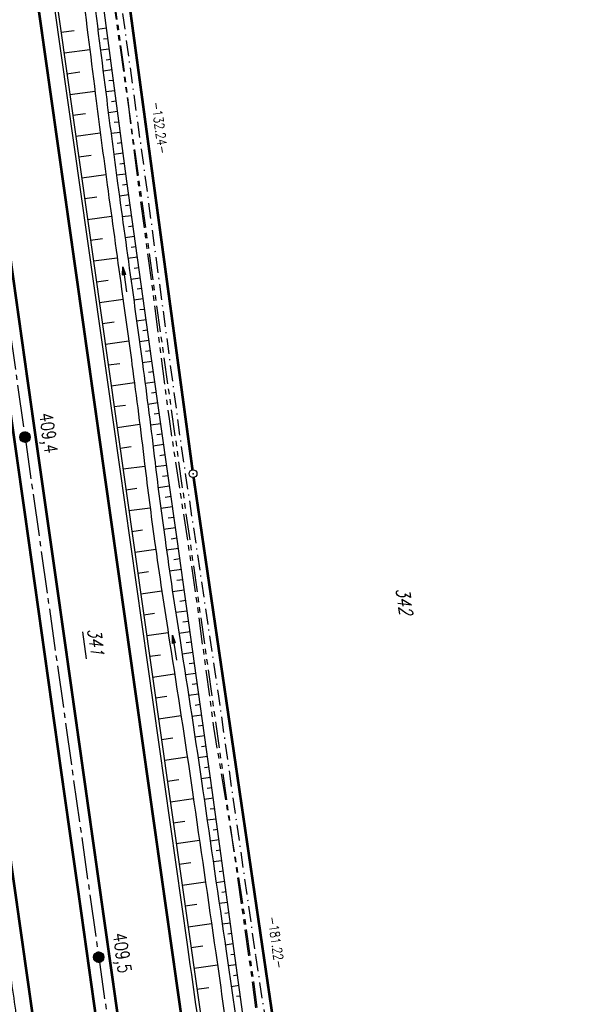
# Model space of a CAD drawing. Extents: x 446388 to 447135, y 445359 to 446567.
# Tile 35 of 80: x 446643 to 446748, y 445703 to 445891. Entities that reach past the tile are written whole.
import ezdxf

# ---------------------------------------------------------------- set-up
doc = ezdxf.new("R2010")
doc.units = 0
doc.header["$LTSCALE"] = 2
doc.header["$MEASUREMENT"] = 0
for name, pattern in [('ACHSE', [5.5, 4, -0.5, 0.5, -0.5]), ('AUSGEZOGEN', [0]), ('BAB-FM2', [2.6, 1.5, -0.5, 0.1, -0.5]), ('PHANTOMX2', [5, 2.5, -0.5, 0.5, -0.5, 0.5, -0.5])]:
    doc.linetypes.add(name, pattern=pattern)
doc.layers.get('0').update_dxf_attribs({"linetype": 'AUSGEZOGEN'})
for name, color, linetype in [('202-ABSTAND', 8, 'AUSGEZOGEN'), ('202-FLSTNR', 8, 'AUSGEZOGEN'), ('202-FLSTNR-BAB', 7, 'AUSGEZOGEN'), ('202-GRENZL-BAB', 7, 'AUSGEZOGEN'), ('202-GRENZP-BAB', 7, 'AUSGEZOGEN'), ('ACHSETOP', 250, 'ACHSE'), ('BAB_FM', 5, 'BAB-FM2'), ('BOESCHG', 250, 'AUSGEZOGEN'), ('FBRTOP', 250, 'AUSGEZOGEN'), ('HEKT_B', 250, 'CONTINUOUS'), ('Lichtwellenleiter COLT', 46, 'PHANTOMX2'), ('Lichtwellenleiter GLH', 46, 'PHANTOMX2'), ('MULDE', 250, 'AUSGEZOGEN'), ('PFEILTOP', 200, 'AUSGEZOGEN')]:
    doc.layers.add(name, color=color, linetype=linetype)
doc.styles.add('ROMANS', font='romans.shx', dxfattribs={"width": 0.8})

# ---------------------------------------------------------------- blocks, each defined once
blk = doc.blocks.new('*X15')
at = {"color": 0}
for p, q in [((212.2338378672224, 257.3935923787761), (213.2417524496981, 258.4015069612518)), ((212.2358318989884, 257.4662970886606), (213.1690477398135, 258.3995129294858)), ((212.2367523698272, 257.3257962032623), (213.3095486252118, 258.3985924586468)), ((212.2437289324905, 257.2620620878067), (213.3732827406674, 258.3916158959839)), ((212.2440325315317, 257.5452083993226), (213.0901364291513, 258.3913122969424)), ((212.2541807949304, 257.201803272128), (213.4335415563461, 258.3811640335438)), ((212.2606187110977, 257.6325052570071), (213.0028395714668, 258.3747261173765)), ((212.2676832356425, 257.1445950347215), (213.4907497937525, 258.3676615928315)), ((212.283919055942, 257.0901201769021), (213.5452246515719, 258.3514257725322)), ((212.2898237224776, 257.732420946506), (212.9029238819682, 258.3455211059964)), ((212.3026459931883, 257.0381364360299), (213.5972083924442, 258.3326988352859)), ((212.3236761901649, 256.9884559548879), (213.6468888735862, 258.3116686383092)), ((212.3425626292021, 257.8558705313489), (212.7794742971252, 258.2927821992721)), ((212.3468627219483, 256.9409318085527), (213.6944130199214, 258.2884821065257)), ((212.3720904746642, 256.8954488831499), (213.739895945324, 258.2632543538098)), ((212.3992698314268, 256.851917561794), (213.7834272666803, 258.2360749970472)), ((212.4283322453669, 256.8102692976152), (213.8250755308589, 258.2070125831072)), ((212.4592271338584, 256.770453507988), (213.864891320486, 258.1761176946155)), ((212.4919197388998, 256.7324354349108), (213.9029093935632, 258.1434250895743)), ((212.5263897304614, 256.6961947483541), (213.9391500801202, 258.1089550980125)), ((212.5626304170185, 256.6617247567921), (213.9736200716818, 258.0727144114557)), ((212.6006484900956, 256.6290321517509), (214.0063126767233, 258.0346963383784)), ((212.6404642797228, 256.5981372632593), (214.0372075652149, 257.9948805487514)), ((212.6821125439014, 256.5690748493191), (214.0662699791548, 257.9532322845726)), ((212.7256438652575, 256.5418954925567), (214.0934493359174, 257.9097009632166)), ((212.7711267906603, 256.5166677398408), (214.1186770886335, 257.8642180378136)), ((212.8186509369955, 256.4934812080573), (214.1418636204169, 257.8166938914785)), ((212.8683314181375, 256.4724510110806), (214.1628938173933, 257.7670134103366)), ((212.9203151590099, 256.4537240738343), (214.1816207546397, 257.7150296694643)), ((212.9747900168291, 256.437488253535), (214.197856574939, 257.6605548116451)), ((213.0319982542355, 256.4239858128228), (214.2113590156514, 257.6033465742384)), ((213.0922570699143, 256.4135339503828), (214.2218108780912, 257.5430877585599)), ((213.1559911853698, 256.4065573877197), (214.2287874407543, 257.4793536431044)), ((213.2237873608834, 256.4036428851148), (214.2317019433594, 257.4115574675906)), ((213.2964920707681, 256.4056369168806), (214.2297079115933, 257.3388527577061)), ((213.3754033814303, 256.4138375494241), (214.22150727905, 257.2599414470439)), ((213.4627002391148, 256.4304237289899), (214.2049210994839, 257.1726445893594)), ((213.5626159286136, 256.4596287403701), (214.1757160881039, 257.0727288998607)), ((213.6860655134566, 256.5123676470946), (214.1229771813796, 256.9492793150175))]:
    blk.add_line(p, q, dxfattribs=at)
blk = doc.blocks.new('SRMAST2')
at = {"color": 0}
blk.add_circle((0, 0), 0.9989724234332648, dxfattribs=at)
blk.add_point((0, 0), dxfattribs=at)
blk.add_blockref('*X15', (-213.2327699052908, -257.4025749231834))
blk = doc.blocks.new('PFEIL2')
at = {"color": 0}
for p, q in [((0.8796887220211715, 0.0024565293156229), (-2.401395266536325, -0.0115320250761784)), ((0.8808543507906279, -0.2709205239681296), (0.8785230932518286, 0.2758335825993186)), ((0.8785230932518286, 0.2758335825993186), (2.429089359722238, 0.0090619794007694)), ((0.9110887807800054, 0.2702307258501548), (0.8785706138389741, 0.2646884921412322)), ((0.9651190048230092, 0.2609349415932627), (0.8786494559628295, 0.2461975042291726)), ((1.01914922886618, 0.2516391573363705), (0.8787282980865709, 0.2277065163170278)), ((1.073179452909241, 0.24234337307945), (0.8788071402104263, 0.2092155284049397)), ((1.127209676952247, 0.2330475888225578), (0.8788859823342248, 0.1907245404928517)), ((1.181239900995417, 0.2237518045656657), (0.8789648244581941, 0.1722335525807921)), ((1.235270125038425, 0.2144560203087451), (0.8790436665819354, 0.1537425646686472)), ((1.289300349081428, 0.2051602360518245), (0.8791225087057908, 0.1352515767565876)), ((1.34333057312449, 0.195864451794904), (0.8792013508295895, 0.1167605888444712)), ((1.397360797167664, 0.1865686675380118), (0.8792801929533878, 0.0982696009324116)), ((1.451391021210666, 0.1772728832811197), (0.8793590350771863, 0.0797786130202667)), ((1.505421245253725, 0.1679770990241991), (0.8794378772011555, 0.0612876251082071)), ((1.559451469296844, 0.1586813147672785), (0.8795167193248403, 0.0427966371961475)), ((1.613481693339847, 0.1493855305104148), (0.8795955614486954, 0.024305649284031)), ((1.66751191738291, 0.140089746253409), (0.8796744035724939, 0.005814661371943)), ((1.721542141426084, 0.1307939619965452), (0.8797532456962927, -0.0126763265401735)), ((1.775572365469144, 0.1214981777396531), (0.8798320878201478, -0.0311673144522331)), ((1.82960258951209, 0.1122023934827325), (0.8799109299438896, -0.0496583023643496)), ((1.883632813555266, 0.1029066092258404), (0.8799897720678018, -0.0681492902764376)), ((1.937663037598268, 0.0936108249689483), (0.8800686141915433, -0.08664027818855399)), ((1.991693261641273, 0.0843150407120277), (0.8801474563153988, -0.105131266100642)), ((2.045723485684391, 0.0750192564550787), (0.8802262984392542, -0.1236222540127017)), ((2.099753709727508, 0.0657234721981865), (0.8803051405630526, -0.1421132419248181)), ((2.153783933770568, 0.056427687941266), (0.8803839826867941, -0.1606042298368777)), ((2.207814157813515, 0.0471319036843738), (0.8804628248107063, -0.1790952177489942)), ((2.261844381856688, 0.0378361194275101), (0.8805416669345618, -0.1975862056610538)), ((2.31587460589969, 0.0285403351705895), (0.8806205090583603, -0.2160771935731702)), ((2.36990482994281, 0.0192445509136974), (0.8806993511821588, -0.2345681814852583)), ((2.423935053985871, 0.009948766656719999), (0.8807781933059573, -0.2530591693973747)), ((2.429089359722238, 0.0090619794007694), (0.8808543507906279, -0.2709205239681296))]:
    blk.add_line(p, q, dxfattribs=at)
blk = doc.blocks.new('GST')
at = {"color": 0}
blk.add_circle((0, 0), 0.75, dxfattribs=at)
blk.add_point((0, 0), dxfattribs=at)

msp = doc.modelspace()

# ---------------------------------------------------------------- linework, layer by layer
at = {"layer": '202-FLSTNR-BAB'}
msp.add_line((446654.5627706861, 445774.146572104), (446655.2887641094, 445769.0243596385), dxfattribs=at)
at = {"layer": '202-GRENZL-BAB', "const_width": 0.5, "flags": 128}
for points in [[(446675.5191180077, 445805.0130595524), (446657.9609612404, 445934.5660794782)], [(446701.7907965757, 445625.7115391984), (446675.7286256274, 445803.5277624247)]]:
    msp.add_lwpolyline(points, dxfattribs=at)
at = {"layer": 'ACHSETOP'}
msp.add_lwpolyline([(446545.2282277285, 446505.5007569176), (446552.414, 446454.803), (446566.447, 446355.792), (446583.989, 446232.029), (446601.53, 446108.266), (446619.072, 445984.503), (446643.63, 445811.235), (446657.6629999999, 445712.224), (446689.238, 445489.451), (446703.271, 445390.44), (446704.5051978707, 445381.7321656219)], dxfattribs=at)
at = {"layer": 'BAB_FM', "flags": 128}
msp.add_lwpolyline([(446652.4445272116, 445964.0068936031), (446655.1558541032, 445944.1912758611), (446655.8999466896, 445938.2367543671), (446659.6363996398, 445910.4864585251), (446666.4642207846, 445860.954440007), (446673.0940262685, 445811.3943181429), (446680.4456895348, 445761.9366245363), (446687.5276557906, 445712.4411449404)], dxfattribs=at)
at = {"layer": 'BAB_FM'}
msp.add_lwpolyline([(446687.5130623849, 445712.5431374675), (446695.0485317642, 445663.0074881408), (446701.0652325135, 445623.4605626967), (446700.6911328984, 445614.8023943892), (446704.3386263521, 445599.6846317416), (446709.2982210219, 445564.0277611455), (446716.1260421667, 445514.4957426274), (446720.5017137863, 445481.7860621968), (446722.7558476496, 445464.9356207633), (446729.8806922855, 445415.4457572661), (446733.8936162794, 445385.8975138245)], dxfattribs=at)
at = {"layer": 'BOESCHG'}
for p, q in [((446650.4987910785, 445888.3407625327), (446652.9766336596, 445888.674171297)), ((446659.1522014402, 445889.0708268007), (446657.493109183, 445888.8513252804)), ((446659.4145199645, 445887.0881041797), (446658.5793199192, 445886.9776053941)), ((446651.060708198, 445884.3799795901), (446655.9591041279, 445885.0397768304)), ((446659.6768384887, 445885.1053815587), (446657.9947997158, 445884.8828441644)), ((446659.9391570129, 445883.1226589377), (446659.0921528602, 445883.0105984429)), ((446660.2014755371, 445881.1399363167), (446658.4951668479, 445880.9141879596)), ((446651.6226249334, 445880.4191993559), (446654.044522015, 445880.7457660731)), ((446660.4637940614, 445879.1572136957), (446659.6043240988, 445879.0435039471)), ((446652.1846340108, 445876.4577682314), (446656.9586374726, 445877.1035103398)), ((446660.7261125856, 445877.1744910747), (446658.9942105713, 445876.9453566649)), ((446660.9884311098, 445875.1917684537), (446660.1158877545, 445875.0763290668)), ((446652.7466868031, 445872.4960289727), (446655.1168234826, 445872.8179573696)), ((446661.2507496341, 445873.2090458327), (446659.49430799, 445872.9766647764)), ((446661.5130681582, 445871.2263232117), (446660.6304752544, 445871.1095542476)), ((446653.3086592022, 445868.5348563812), (446657.9665938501, 445869.1690668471)), ((446661.7753866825, 445869.2436005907), (446660.0040674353, 445869.0092511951)), ((446662.0377052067, 445867.2608779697), (446661.1502842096, 445867.1434702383)), ((446653.8707672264, 445864.572727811), (446656.1966672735, 445864.8911728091)), ((446662.3000237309, 445865.2781553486), (446660.5242696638, 445865.0432192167)), ((446662.5623422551, 445863.2954327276), (446661.6753145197, 445863.1780770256)), ((446654.4327651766, 445860.6113751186), (446659.0148709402, 445861.2406728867)), ((446662.8246607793, 445861.3127101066), (446661.0549145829, 445861.078568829)), ((446663.0909139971, 445859.3305274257), (446662.2082798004, 445859.2079715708)), ((446654.9949211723, 445856.6489084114), (446657.2864676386, 445856.9657515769)), ((446663.3659797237, 445857.3495330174), (446661.5960808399, 445857.1037783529)), ((446663.6410454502, 445855.368538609), (446662.7541213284, 445855.2453870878)), ((446655.5570130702, 445852.6868935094), (446660.0959221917, 445853.3178177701)), ((446663.9161111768, 445853.3875442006), (446662.1389947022, 445853.1407873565)), ((446664.1911769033, 445851.4065497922), (446663.3013251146, 445851.2829917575)), ((446656.1189482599, 445848.7259831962), (446658.3864859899, 445849.0417413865)), ((446664.4662426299, 445849.4255553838), (446662.6846330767, 445849.1781746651)), ((446664.7413083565, 445847.4445609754), (446663.8498911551, 445847.3207855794)), ((446656.6808848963, 445844.7650626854), (446661.1891502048, 445845.3939949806)), ((446665.016374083, 445845.4635665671), (446663.2329959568, 445845.2159402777)), ((446665.2914398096, 445843.4825721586), (446664.3998194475, 445843.3587685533)), ((446665.5665055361, 445841.5015777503), (446663.7840833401, 445841.2540841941)), ((446657.2427432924, 445840.8046936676), (446659.4914118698, 445841.118412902)), ((446665.8415712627, 445839.5205833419), (446664.9510903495, 445839.3969379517)), ((446657.8045293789, 445836.8448343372), (446662.2925573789, 445837.4699627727)), ((446666.1166369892, 445837.5395889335), (446664.3364658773, 445837.2924079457)), ((446666.3917027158, 445835.5585945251), (446665.5013583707, 445835.4349680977)), ((446658.366229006, 445832.8855844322), (446660.5949362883, 445833.1948882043)), ((446666.6667684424, 445833.5776001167), (446664.8842538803, 445833.3300937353)), ((446666.9418341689, 445831.5966057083), (446666.0490098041, 445831.4726349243)), ((446658.9279777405, 445828.9259883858), (446663.3843481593, 445829.5428810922)), ((446667.2168998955, 445829.6156112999), (446665.4268086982, 445829.3670528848)), ((446667.4919656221, 445827.6346168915), (446666.5940446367, 445827.5099384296)), ((446659.4895670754, 445824.9675719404), (446661.6911946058, 445825.2703548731)), ((446667.7673164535, 445825.6536662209), (446665.965004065, 445825.3968074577)), ((446668.0494975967, 445823.6736728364), (446667.1401921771, 445823.544082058)), ((446660.0516746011, 445821.0084280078), (446664.4526624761, 445821.6112602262)), ((446668.33167874, 445821.6936794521), (446666.4936716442, 445821.4317336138)), ((446668.6138598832, 445819.7136860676), (446667.6836083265, 445819.5811101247)), ((446660.6135740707, 445817.0507494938), (446662.7750557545, 445817.3441166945)), ((446668.8960410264, 445817.7336926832), (446667.009941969, 445817.46489296)), ((446669.1782221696, 445815.7536992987), (446668.2208246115, 445815.6172546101)), ((446661.1756399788, 445813.0918986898), (446665.4759933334, 445813.6724689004)), ((446669.4604033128, 445813.7737059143), (446667.513811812, 445813.4962850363)), ((446669.742584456, 445811.7937125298), (446668.7518402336, 445811.6525154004)), ((446670.0247655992, 445809.8137191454), (446668.0052793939, 445809.5259095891)), ((446661.7379114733, 445809.1315998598), (446663.8469266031, 445809.416248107)), ((446670.3069467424, 445807.833725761), (446669.2766542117, 445807.6868923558)), ((446670.5891278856, 445805.8537323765), (446668.4850962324, 445805.5538737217)), ((446662.3003590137, 445805.1700610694), (446666.4491014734, 445805.7323640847)), ((446670.8713090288, 445803.8737389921), (446669.799459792, 445803.7209830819)), ((446662.8628134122, 445801.2084739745), (446664.9211722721, 445801.4887032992)), ((446671.1534901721, 445801.8937456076), (446668.9752497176, 445801.5833109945)), ((446671.4356713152, 445799.9137522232), (446670.3318421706, 445799.7564386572)), ((446663.4256080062, 445797.24449075), (446667.444780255, 445797.7989790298)), ((446671.7178524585, 445797.9337588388), (446669.4858998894, 445797.6156693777)), ((446672.0000336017, 445795.9537654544), (446670.8744717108, 445795.7933546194)), ((446663.9884509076, 445793.2801672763), (446666.0140258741, 445793.5637074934)), ((446672.2822147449, 445793.9737720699), (446670.0170424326, 445793.6509482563)), ((446672.5643958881, 445791.9937786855), (446671.4273464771, 445791.8317306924)), ((446664.5509974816, 445789.3179309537), (446668.5216585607, 445789.877647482)), ((446672.8423265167, 445790.0131823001), (446670.5672605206, 445789.6944911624)), ((446673.1197774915, 445788.0325205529), (446671.9843250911, 445787.8734664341)), ((446665.1138038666, 445785.3538646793), (446667.1318433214, 445785.6421932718)), ((446673.3972284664, 445786.0518588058), (446671.1343773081, 445785.734878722)), ((446673.6746794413, 445784.0711970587), (446672.5492269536, 445783.9135437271)), ((446665.6763349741, 445781.3917372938), (446669.6669482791, 445781.9656078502)), ((446673.9521304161, 445782.0905353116), (446671.7170643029, 445781.7774473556)), ((446674.229581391, 445780.1098735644), (446673.1219141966, 445779.9547115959)), ((446666.2391085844, 445777.4279018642), (446668.2729539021, 445777.7240006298)), ((446674.5070323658, 445778.1292118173), (446672.3153227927, 445777.8221972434)), ((446674.7844833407, 445776.1485500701), (446673.7023876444, 445775.9969701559)), ((446666.8017480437, 445773.4650113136), (446670.8741779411, 445774.0631383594)), ((446675.0619343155, 445774.167888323), (446672.9291547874, 445773.8691286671)), ((446675.3393852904, 445772.1872265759), (446674.2905084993, 445772.0402999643)), ((446675.6168362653, 445770.2065648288), (446673.5536782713, 445769.917557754)), ((446667.3641368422, 445769.5038862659), (446669.4329611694, 445769.8085513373)), ((446675.8942872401, 445768.2259030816), (446674.879127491, 445768.0836995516)), ((446667.9264961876, 445765.5429686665), (446672.1178152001, 445766.1613908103)), ((446676.171738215, 445766.2452413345), (446674.1725001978, 445765.9651881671)), ((446676.4491891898, 445764.2645795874), (446675.4642324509, 445764.1266068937)), ((446668.4887419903, 445761.5828507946), (446670.6000948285, 445761.8941470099)), ((446676.7266401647, 445762.2839178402), (446674.784294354, 445762.0118341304)), ((446677.0040911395, 445760.3032560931), (446676.0458236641, 445760.1690220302)), ((446669.0508158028, 445757.6239443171), (446673.3363238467, 445758.2528504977)), ((446677.2815421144, 445758.322594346), (446675.389061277, 445758.0574957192)), ((446677.5589930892, 445756.3419325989), (446676.6239013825, 445756.2109449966)), ((446669.6128514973, 445753.6653063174), (446671.7618524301, 445753.9789506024)), ((446677.8364440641, 445754.3612708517), (446675.9868014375, 445754.1021729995)), ((446678.1138950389, 445752.3806091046), (446677.1984658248, 445752.2523758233)), ((446670.1750170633, 445749.7057535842), (446674.5268461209, 445750.3393340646)), ((446678.3913460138, 445750.3999473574), (446676.5775152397, 445750.145866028)), ((446678.6687969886, 445748.4192856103), (446677.7695171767, 445748.2933145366)), ((446670.7370979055, 445745.7467975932), (446672.9140856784, 445746.0623624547)), ((446678.9462479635, 445746.4386238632), (446677.1612030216, 445746.1885748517)), ((446679.2236989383, 445744.4579621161), (446678.3370555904, 445744.3337611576)), ((446671.2994747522, 445741.7871136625), (446675.689461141, 445742.4222546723)), ((446679.4961403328, 445742.4766036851), (446677.7375853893, 445742.2361373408)), ((446679.7671006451, 445740.4950435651), (446678.8962313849, 445740.3759601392)), ((446680.0380609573, 445738.5134834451), (446678.312913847, 445738.2775853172)), ((446671.8622692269, 445737.8279199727), (446674.0590058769, 445738.1447134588)), ((446680.3090212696, 445736.5319233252), (446679.454630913, 445736.4150932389)), ((446672.425086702, 445733.8685644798), (446676.839663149, 445734.5034725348)), ((446680.5799815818, 445734.5503632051), (446678.8873422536, 445734.3189102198)), ((446680.850941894, 445732.5688030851), (446680.0125804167, 445732.4541648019)), ((446672.9879709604, 445729.9087391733), (446675.1985749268, 445730.2262925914)), ((446681.1219022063, 445730.5872429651), (446679.4608706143, 445730.3601120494)), ((446681.3928625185, 445728.6056828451), (446680.5700798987, 445728.4931748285)), ((446673.550817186, 445725.9491814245), (446677.9861447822, 445726.5850164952)), ((446681.6638228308, 445726.6241227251), (446680.0334989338, 445726.4011908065)), ((446681.934783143, 445724.6425626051), (446681.1271293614, 445724.5321233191)), ((446674.113715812, 445721.9892550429), (446676.3341686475, 445722.3073007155)), ((446682.2057434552, 445722.6610024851), (446680.605227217, 445722.4421464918)), ((446682.4767037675, 445720.6794423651), (446681.683728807, 445720.5710102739)), ((446674.6765899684, 445718.0295008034), (446679.1289854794, 445718.6663434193)), ((446682.7476640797, 445718.6978822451), (446681.1760554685, 445718.4829791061)), ((446683.018624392, 445716.7163221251), (446682.2398782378, 445716.6098356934)), ((446675.2394592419, 445714.0697809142), (446677.4669509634, 445714.3879061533)), ((446683.2895847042, 445714.7347620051), (446681.7459836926, 445714.5236886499)), ((446683.5605450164, 445712.7532018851), (446682.7955676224, 445712.6485982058)), ((446675.8023563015, 445710.1098655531), (446680.2680657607, 445710.7470852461)), ((446683.8315053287, 445710.7716417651), (446682.3147668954, 445710.5642416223)), ((446684.1024656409, 445708.7900816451), (446683.3504672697, 445708.6872527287)), ((446676.3652029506, 445706.1503048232), (446678.5968305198, 445706.4680969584)), ((446684.3734259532, 445706.8085215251), (446682.8816962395, 445706.6045410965)), ((446684.6443862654, 445704.8269614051), (446683.9044175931, 445704.7257774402))]:
    msp.add_line(p, q, dxfattribs=at)
for points in [[(446643.605, 445936.933), (446659.479, 445825.042), (446671.14, 445742.909), (446682.922, 445660.024), (446688.2752053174, 445621.7184374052)], [(446685.942, 445695.33), (446679.286, 445744.006), (446672.592, 445791.7929999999), (446667.755, 445825.7329999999), (446663.005, 445859.942), (446654.956, 445920.78), (446651.9829999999, 445936.516)]]:
    msp.add_lwpolyline(points, dxfattribs=at)
at = {"layer": 'FBRTOP'}
for points in [[(446576.449, 446163.7279999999, -0.0001317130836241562), (446578.3434032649, 446150.3840606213, -0.0001570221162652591), (446579.926, 446139.19, -0.0005090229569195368), (446581.8891302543, 446125.1696231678, 0.0006575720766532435), (446583.412, 446114.317, 5.936133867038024e-05), (446585.1702453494, 446101.9162259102, 6.089912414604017e-05), (446586.887, 446089.829, 6.977791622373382e-07), (446588.956703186, 446075.2696380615, 9.802679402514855e-07), (446590.43, 446064.906, 8.395429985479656e-06), (446592.183, 446052.5765, -6.822311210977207e-06), (446593.936, 446040.247, -0.0004195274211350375), (446595.4059863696, 446029.8443984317, 0.0003077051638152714), (446597.407, 446015.661, 0.0003868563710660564), (446598.7009018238, 446006.5808881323, -0.0002254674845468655), (446600.926, 445991.002, -0.0001194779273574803), (446601.2349074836, 445988.828491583, -0.0001442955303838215)], [(446562.0600047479, 446507.8863977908), (446569.2457696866, 446457.1886926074, -2.336250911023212e-06), (446576.2622764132, 446407.6831451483, 1.230635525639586e-06), (446583.2787831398, 446358.1775976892, 2.160666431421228e-06), (446592.0497750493, 446296.2961547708, -1.826915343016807e-06), (446600.8207669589, 446234.4147118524, -2.133504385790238e-06), (446609.591276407, 446172.5331451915, 2.553164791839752e-06), (446618.3617858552, 446110.6515785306, 1.407254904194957e-06), (446627.1327764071, 446048.7701451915, -1.529541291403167e-06), (446635.9037669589, 445986.8887118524, -3.719295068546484e-07), (446649.1676864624, 445893.3060302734, -4.367953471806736e-07), (446660.4617773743, 445813.6206383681), (446674.4947831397, 445714.6095976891, 1.153891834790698e-06), (446678.7922363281, 445684.2890625, 5.587052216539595e-07), (446687.6679643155, 445621.668058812)], [(446615.9269409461, 445884.8864111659, 1.365095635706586e-06), (446616.8608531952, 445878.2722091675, 3.863485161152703e-06), (446618.356, 445867.684, 2.184585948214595e-05), (446620.7060956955, 445851.0474619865, 4.520046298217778e-05), (446621.843, 445843.007, 0.0002832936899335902), (446623.592, 445830.696, -0.0001140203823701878), (446625.341, 445818.385, -2.371343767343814e-05), (446627.8737533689, 445800.521920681, -6.24057756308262e-05), (446628.835, 445793.734, -3.045293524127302e-05), (446630.5805, 445781.3915, 1.63673068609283e-05), (446632.326, 445769.049, 1.148007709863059e-05), (446633.7410020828, 445759.0474815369, 7.82696858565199e-06), (446635.817, 445744.378, 0.0002023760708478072), (446637.566, 445732.0564999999, -0.0002978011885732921), (446639.315, 445719.735, -0.0002110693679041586), (446641.0405, 445707.4895, 8.38977786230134e-05), (446642.766, 445695.244, 3.580953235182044e-05), (446644.8987829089, 445680.1342844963, 5.540626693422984e-05), (446646.279, 445670.369), (446649.785, 445645.696, 0.000223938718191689), (446650.9009930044, 445637.8675692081, 0.0001099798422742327), (446653.184, 445621.929)]]:
    msp.add_lwpolyline(points, format="xyb", dxfattribs=at)
at = {"layer": 'FBRTOP', "const_width": 0.5}
for points in [[(446559.0896911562, 446507.4654023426), (446566.275457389, 446456.7676880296, -2.336249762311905e-06), (446573.2919629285, 446407.2621489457, 1.230635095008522e-06), (446580.3084684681, 446357.7566098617, 2.160667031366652e-06), (446589.0794618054, 446295.8751568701, -1.826915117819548e-06), (446597.8504551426, 446233.9937038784, -2.133503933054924e-06), (446606.6209629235, 446172.1121489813, 2.553164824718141e-06), (446615.3914707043, 446110.2305940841, 1.407255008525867e-06), (446624.1624629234, 446048.3491489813, -1.529541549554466e-06), (446632.9334551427, 445986.4677038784, -3.128866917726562e-07), (446646.1973876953, 445892.8850097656, -3.674553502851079e-07), (446657.49146372, 445813.1996433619), (446671.524468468, 445714.1886098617, 1.764377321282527e-06), (446687.3119641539, 445602.8021403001, -1.764376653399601e-06), (446703.0994598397, 445491.4156707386), (446717.1324684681, 445392.4046098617, 5.907165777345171e-07), (446718.3666505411, 445383.6968095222, 3.759103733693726e-07)], [(446531.3667643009, 446503.5361114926), (446538.552542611, 446452.8383119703, -2.336241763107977e-06), (446545.5690370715, 446403.3328510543, 1.230633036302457e-06), (446552.5855315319, 446353.8273901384, 2.160668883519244e-06), (446561.3565381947, 446291.9458431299, -1.826918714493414e-06), (446570.1275448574, 446230.0642961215, -2.133501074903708e-06), (446578.8980370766, 446168.1828510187, 2.553162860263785e-06), (446587.6685292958, 446106.3014059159, 1.407257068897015e-06), (446596.4395370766, 446044.4198510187, -1.529540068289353e-06), (446605.2105448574, 445982.5382961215, -3.327993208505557e-07), (446618.4744873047, 445888.9555053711, -3.908413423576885e-07), (446629.76853628, 445809.2703566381), (446643.8015315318, 445710.2593901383, 1.764378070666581e-06), (446659.5890358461, 445598.8728596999, -1.764377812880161e-06), (446675.3765401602, 445487.4863292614), (446689.4095315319, 445388.4753901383, 5.613166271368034e-07), (446690.6437231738, 445379.7675185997, 3.572012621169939e-07)]]:
    msp.add_lwpolyline(points, format="xyb", dxfattribs=at)
at = {"layer": 'FBRTOP', "const_width": 0.5, "flags": 128}
msp.add_lwpolyline([(446543.1123484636, 446505.2008641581), (446545.748, 446486.556), (446552.8579999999, 446436.779), (446559.823, 446387.724), (446566.885, 446338.1079999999), (446573.771, 446289.635), (446580.746, 446240.241), (446587.914, 446189.717), (446594.854, 446140.825), (446601.7279999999, 446092.1029999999), (446608.815, 446042.03), (446615.846, 445992.42), (446622.77, 445943.678), (446629.777, 445894.145), (446636.7720000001, 445844.7), (446643.697, 445796.011), (446650.718, 445746.153), (446654.062, 445722.676), (446657.67, 445696.946), (446664.652, 445647.751), (446669.823, 445611.375), (446669.8529999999, 445611.112)], dxfattribs=at)
msp.add_lwpolyline([(446630.289, 445919.886, -0.0001981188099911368), (446634.9956640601, 445886.8801105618, -0.0003961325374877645), (446637.33, 445870.37, -1.553143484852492e-05), (446643.9769716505, 445823.0769451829, 0.0003066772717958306), (446644.315, 445820.682, 0.0003753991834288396), (446647.970079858, 445795.0384376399, -0.0004115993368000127), (446651.302, 445771.65, -6.279507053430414e-05), (446654.7155, 445747.525, 0.0001313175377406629), (446658.129, 445723.4, 4.169272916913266e-06), (446661.9738764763, 445696.2792167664, 4.886243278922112e-06), (446665.255, 445673.138), (446672.275, 445623.645, 0.0001472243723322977), (446672.5521514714, 445621.6951346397, 2.866767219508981e-05), (446673.979, 445611.682)], format="xyb", dxfattribs=at)
at = {"layer": 'Lichtwellenleiter COLT', "flags": 128}
msp.add_lwpolyline([(446576.7389773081, 446509.9669123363), (446577.6390000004, 446501.216), (446598.1359999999, 446349.1880000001), (446617.5789999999, 446210.25), (446630.7970000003, 446114.057), (446647.3780000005, 445992.5499999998), (446652.8569999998, 445942.1160000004), (446654.2800000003, 445935.1359999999), (446656.7510000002, 445920.4450000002), (446656.7510000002, 445920.4450000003), (446686.7390000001, 445708.648), (446691.8300000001, 445670.1880000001), (446697.6229999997, 445626.4270000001), (446699.5080000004, 445610.0810000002), (446701.1239999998, 445599.8859999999), (446704.4879999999, 445583.9570000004), (446719.0760000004, 445473.0099999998), (446719.0760000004, 445473.0099999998), (446725.2949999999, 445429.534), (446728.5010000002, 445410.3490000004), (446732.1092303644, 445385.6446050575)], dxfattribs=at)
at = {"layer": 'Lichtwellenleiter GLH', "flags": 128}
msp.add_lwpolyline([(446576.6263017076, 446509.950942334), (446579.6310000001, 446488.7520000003), (446582.6940000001, 446465.6950000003), (446587.2460000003, 446432.784), (446590.9349999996, 446404.9400000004), (446594.7259999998, 446378.784), (446600.4309999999, 446337.7850000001), (446602.0189999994, 446324.7679999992), (446604.1349999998, 446307.4220000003), (446607.7379999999, 446280.875), (446612.9110000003, 446245.6540000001), (446612.9110000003, 446245.6540000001), (446615.6600000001, 446225.7020000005), (446624.5669999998, 446163.1470000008), (446631.2149999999, 446116.4789999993), (446636.727, 446076.8379999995), (446640.2239999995, 446050.4550000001), (446641.2080000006, 446045.2220000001), (446645.1780000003, 446012.3370000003), (446650.2120000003, 445973.1679999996), (446651.9569999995, 445955.2000000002), (446656.2276514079, 445926.8255386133), (446657.1979999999, 445920.2920000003), (446658.1689999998, 445911.6779999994), (446662.3310000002, 445882.2400000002), (446664.8380000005, 445861.9920000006), (446667.8820000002, 445839.3420000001), (446671.0439999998, 445814.7039999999), (446676.0449999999, 445781.7549999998), (446679.5189999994, 445756.0240000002), (446684.8669999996, 445723.7410000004), (446689.3949999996, 445691.0989999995), (446694.7620000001, 445648.4550000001), (446697.7133840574, 445624.4033840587), (446702.6979999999, 445593.4770000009), (446704.091, 445590.8689999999), (446705.6600000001, 445578.5310000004), (446706.2580000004, 445574.6100000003), (446706.2099999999, 445571.3110000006), (446708.3839999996, 445551.2110000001), (446713.0410000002, 445519.3110000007), (446713.0410000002, 445519.3110000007), (446719.2779999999, 445473.7879999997), (446728.1940000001, 445417.6150000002), (446732.7410000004, 445387.4920000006), (446732.9204527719, 445385.7595831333)], dxfattribs=at)
at = {"layer": 'MULDE'}
for points in [[(446649.0580438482, 445935.4900107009, -0.001442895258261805), (446651.1023235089, 445922.7256910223, -0.006839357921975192), (446651.4852530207, 445920.0517895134, -0.0009421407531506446), (446657.1912659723, 445875.2502935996, 0.002645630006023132), (446659.2791496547, 445859.2910348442, 0.0008631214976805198), (446662.0248758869, 445839.3901603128, -0.001196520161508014), (446663.9949705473, 445825.0403563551, -0.003728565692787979), (446666.3970356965, 445806.1663060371, 0.004788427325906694), (446668.3025460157, 445791.4431562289, 0.004769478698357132), (446671.1677590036, 445772.2018102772, -0.003206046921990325), (446675.5134274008, 445743.6319650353, -0.0004385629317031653), (446679.9368699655, 445713.0531524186, -0.0006370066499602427), (446682.9368168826, 445691.9952237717, -0.001111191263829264), (446685.0801696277, 445676.563878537, -0.001000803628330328), (446687.387671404, 445659.4195937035, -0.004573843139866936), (446687.6620938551, 445657.1931941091, 0.0009611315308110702), (446688.901876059, 445646.498932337, 0.01651786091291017), (446690.380051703, 445636.7428423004, 0.009139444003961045), (446692.8756841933, 445624.5368865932, 0.01091341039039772)], [(446651.0319561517, 445935.8119892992, -0.001442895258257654), (446653.0780612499, 445923.0362717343, -0.006839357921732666), (446653.4687469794, 445920.3082104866, -0.0009421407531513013), (446659.1757121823, 445875.4992378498, 0.002645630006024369), (446661.2608503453, 445859.5609651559, 0.0008631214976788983), (446664.0056328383, 445839.6669307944, -0.001196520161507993), (446665.9770294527, 445825.3076436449, -0.003728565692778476), (446668.3828603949, 445806.4040038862, 0.004788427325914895), (446670.2834539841, 445791.7188437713, 0.004769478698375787), (446673.1430473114, 445772.5152366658, -0.00320604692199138), (446677.4925725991, 445743.9200349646, -0.0004385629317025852), (446681.9165174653, 445713.3377499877, -0.000637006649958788), (446684.9171831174, 445692.2747762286, -0.001111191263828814), (446687.0617588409, 445676.8346260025, -0.001000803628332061), (446689.370328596, 445659.6824062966, -0.004573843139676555), (446689.6492271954, 445657.4196915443, 0.0009611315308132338), (446690.8881239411, 445646.7330676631, 0.016517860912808), (446692.3465095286, 445637.10759375, 0.009196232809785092), (446694.8442968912, 445624.8981641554, 0.01091341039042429)]]:
    msp.add_lwpolyline(points, format="xyb", dxfattribs=at)

# ---------------------------------------------------------------- block references
at = {"layer": '202-GRENZP-BAB', "rotation": 278.0670474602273}
msp.add_blockref('GST', (446675.6204064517, 445804.2699198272), dxfattribs=at)
at = {"layer": 'HEKT_B'}
for p in [(446643.63, 445811.235), (446657.6629999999, 445712.224)]:
    msp.add_blockref('SRMAST2', p, dxfattribs=at)
at = {"layer": 'PFEILTOP'}
for p, rotation in [((446662.6053793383, 445841.2637646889), 97.43293606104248), ((446672.1032635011, 445771.146731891), 99.06827958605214)]:
    msp.add_blockref('PFEIL2', p, dxfattribs=dict(at, rotation=rotation))

# ---------------------------------------------------------------- texts
at = {"layer": '202-ABSTAND', "char_height": 1.8, "attachment_point": 5, "style": 'ROMANS'}
for s, insert, rotation in [('-132.24-', (446669.2737971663, 445870.1329885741), 277.7186885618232), ('-181.22-', (446691.4456861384, 445715.0133248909), 278.3383256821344)]:
    msp.add_mtext(s, dxfattribs=dict(at, insert=insert, rotation=rotation))
at = {"layer": '202-FLSTNR', "style": 'ROMANS', "oblique": 15, "width": 0.8}
msp.add_text('342', height=2.5, rotation=278.0670474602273, dxfattribs=at).set_placement((446714.2398553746, 445782.3697447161))
at = {"layer": '202-FLSTNR-BAB', "style": 'ROMANS', "oblique": 15, "width": 0.8}
msp.add_text('341', height=2.5, rotation=278.0670474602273, dxfattribs=at).set_placement((446655.5215261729, 445774.6653346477))
at = {"layer": 'HEKT_B', "style": 'ROMANS', "width": 0.8}
for s, p in [('409,4', (446646.344, 445815.656)), ('409,5', (446660.375, 445716.656))]:
    msp.add_text(s, height=2.5, rotation=278.0671, dxfattribs=at).set_placement(p)

doc.saveas('drawing.dxf')
